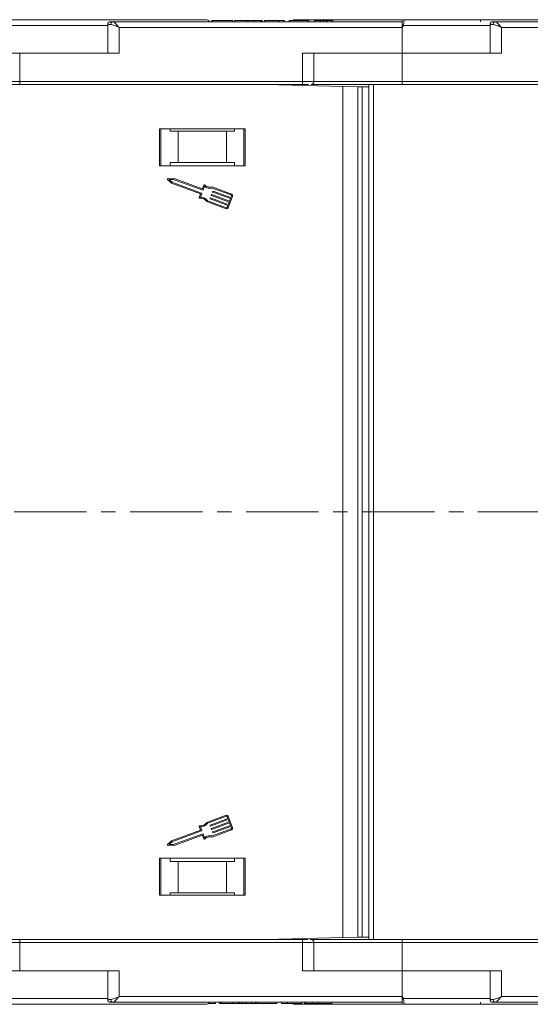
# Model space of a CAD drawing. Header units: millimetres. Extents: x 2552 to 4022, y 535 to 1568.
# Tile 5 of 47: x 3162 to 3251, y 765 to 938. Entities that reach past the tile are written whole.
import ezdxf

# ---------------------------------------------------------------- set-up
doc = ezdxf.new("R2010")
doc.units = ezdxf.units.MM
doc.linetypes.add('CENTERX2', pattern=[20.32, 12.7, -2.54, 2.54, -2.54])

msp = doc.modelspace()

# ---------------------------------------------------------------- linework, layer by layer
at = {"color": 7, "linetype": 'Continuous', "lineweight": 15}
for p, q in [((3229.043, 937.869), (3229.043, 937.869)), ((3177.121, 936.869), (3144.629, 936.869)), ((3177.121, 937.019), (3177.121, 932.019)), ((3177.631, 937.019), (3177.121, 937.019)), ((3228.693, 937.519), (3178.003, 937.519)), ((3179.121, 936.519), (3228.693, 936.519)), ((3179.121, 932.019), (3179.121, 936.519)), ((3199.321, 937.519), (3194.981, 937.519)), ((3195.387, 937.519), (3195.387, 937.719)), ((3195.504, 937.719), (3195.387, 937.719)), ((3195.504, 937.519), (3195.504, 937.719)), ((3199.028, 937.719), (3195.504, 937.719)), ((3199.028, 937.719), (3199.028, 937.519)), ((3199.321, 937.519), (3199.321, 937.719)), ((3203.103, 937.519), (3200.283, 937.519)), ((3201.7, 937.519), (3201.7, 937.719)), ((3202.754, 937.519), (3202.754, 937.719)), ((3203.841, 937.519), (3203.841, 937.719)), ((3204.065, 937.519), (3204.065, 937.719)), ((3224.942, 937.519), (3204.065, 937.519)), ((3204.226, 937.519), (3204.226, 937.719)), ((3204.578, 937.519), (3204.578, 937.719)), ((3207.142, 937.719), (3204.578, 937.719)), ((3207.142, 937.519), (3207.142, 937.719)), ((3208.103, 937.719), (3207.142, 937.719)), ((3208.103, 937.519), (3208.103, 937.719)), ((3208.937, 937.519), (3208.937, 937.719)), ((3212.334, 937.719), (3208.937, 937.719)), ((3212.334, 937.519), (3212.334, 937.719)), ((3214.321, 937.719), (3213.36, 937.719)), ((3213.36, 937.519), (3213.36, 937.719)), ((3214.321, 937.519), (3214.321, 937.719)), ((3214.958, 937.519), (3214.958, 937.719)), ((3215.473, 937.519), (3215.473, 937.719)), ((3215.603, 937.519), (3215.603, 937.719)), ((3215.603, 937.719), (3216.565, 937.719)), ((3216.565, 937.519), (3216.565, 937.719)), ((3224.942, 937.519), (3225.191, 937.519)), ((3228.693, 937.517), (3228.693, 937.519)), ((3228.927, 936.869), (3228.693, 936.519)), ((3228.693, 936.519), (3228.693, 932.019)), ((3244.121, 936.869), (3228.927, 936.869)), ((3244.121, 937.019), (3244.121, 932.019)), ((3244.631, 937.019), (3244.121, 937.019)), ((3295.693, 937.519), (3245.003, 937.519)), ((3246.121, 936.519), (3295.693, 936.519)), ((3246.121, 932.019), (3246.121, 936.519)), ((3161.693, 932.019), (3143.785, 932.019)), ((3161.693, 927.019), (3161.693, 932.019)), ((3161.693, 932.019), (3179.121, 932.019)), ((3228.693, 932.019), (3211.265, 932.019)), ((3211.265, 932.019), (3211.265, 927.019)), ((3213.265, 927.019), (3213.265, 932.019)), ((3228.693, 927.019), (3228.693, 932.019)), ((3228.693, 932.019), (3246.121, 932.019)), ((3161.693, 927.019), (3132.534, 927.019)), ((3211.265, 927.019), (3161.693, 927.019)), ((3161.693, 927.019), (3161.693, 926.519)), ((3161.693, 926.519), (3211.265, 926.519)), ((3204.933, 926.519), (3218.342, 926.142)), ((3205.756, 926.496), (3205.756, 926.519)), ((3206.435, 926.5), (3206.255, 926.517)), ((3206.255, 926.482), (3206.255, 926.517)), ((3206.789, 926.467), (3206.435, 926.5)), ((3206.435, 926.5), (3206.435, 926.476)), ((3211.265, 927.019), (3211.265, 926.519)), ((3213.265, 927.019), (3211.265, 927.019)), ((3228.693, 927.019), (3213.265, 927.019)), ((3218.342, 926.142), (3218.342, 851.519)), ((3220.954, 926.069), (3218.342, 926.142)), ((3220.954, 851.519), (3220.954, 926.069)), ((3220.954, 926.069), (3221.701, 926.069)), ((3221.701, 926.069), (3221.701, 851.519)), ((3222.903, 926.069), (3221.701, 926.069)), ((3222.903, 926.519), (3222.903, 851.519)), ((3223.703, 851.519), (3223.703, 926.519)), ((3278.265, 927.019), (3228.693, 927.019)), ((3228.693, 927.019), (3228.693, 926.519)), ((3228.693, 926.519), (3278.265, 926.519)), ((3201.193, 918.719), (3186.193, 918.719)), ((3186.193, 918.719), (3186.193, 912.219)), ((3186.443, 912.219), (3186.443, 918.719)), ((3188.079, 918.319), (3188.079, 918.719)), ((3188.079, 918.319), (3189.443, 918.319)), ((3189.443, 918.319), (3189.443, 912.819)), ((3197.943, 918.319), (3189.443, 918.319)), ((3197.943, 912.819), (3197.943, 918.319)), ((3197.943, 918.319), (3199.307, 918.319)), ((3199.307, 918.719), (3199.307, 918.319)), ((3200.943, 918.719), (3200.943, 912.219)), ((3201.193, 912.219), (3201.193, 918.719)), ((3186.193, 912.219), (3201.193, 912.219)), ((3188.079, 912.819), (3188.079, 912.219)), ((3189.443, 912.819), (3188.079, 912.819)), ((3197.943, 912.819), (3189.443, 912.819)), ((3199.307, 912.819), (3197.943, 912.819)), ((3199.307, 912.219), (3199.307, 912.819)), ((3187.617, 909.838), (3188.312, 909.188)), ((3188.625, 910.044), (3187.675, 909.995)), ((3188.598, 909.86), (3187.899, 909.824)), ((3187.899, 909.824), (3188.41, 909.346)), ((3188.312, 909.188), (3193.379, 907.336)), ((3188.41, 909.346), (3193.57, 907.461)), ((3193.758, 907.975), (3188.598, 909.86)), ((3193.65, 908.209), (3188.625, 910.044)), ((3193.934, 908.856), (3193.708, 908.236)), ((3194.059, 908.664), (3193.817, 908.002)), ((3198.819, 907.291), (3195.421, 908.532)), ((3193.379, 907.336), (3193.137, 906.674)), ((3193.598, 907.402), (3193.356, 906.74)), ((3195.271, 907.082), (3195.303, 907.168)), ((3198.403, 905.889), (3195.298, 907.024)), ((3195.361, 907.195), (3198.466, 906.06)), ((3198.756, 907.12), (3195.412, 908.341)), ((3195.49, 907.682), (3195.522, 907.767)), ((3198.623, 906.489), (3195.517, 907.623)), ((3195.58, 907.795), (3198.685, 906.66)), ((3198.23, 904.884), (3198.982, 906.94)), ((3198.685, 906.66), (3198.81, 907.003)), ((3194.482, 905.962), (3197.88, 904.721)), ((3194.598, 906.114), (3197.942, 904.892)), ((3195.052, 906.482), (3195.083, 906.568)), ((3198.184, 905.289), (3195.079, 906.424)), ((3195.142, 906.595), (3198.247, 905.461)), ((3198.059, 904.947), (3198.184, 905.289)), ((3198.247, 905.461), (3198.403, 905.889)), ((3198.466, 906.06), (3198.623, 906.489)), ((3218.342, 851.519), (3218.342, 776.895)), ((3220.954, 776.969), (3220.954, 851.519)), ((3221.701, 851.519), (3221.701, 776.969)), ((3222.903, 851.519), (3222.903, 776.519)), ((3223.703, 776.519), (3223.703, 851.519)), ((3197.88, 798.316), (3194.482, 797.075)), ((3194.598, 796.923), (3197.942, 798.145)), ((3198.059, 798.09), (3198.184, 797.748)), ((3198.982, 796.097), (3198.23, 798.153)), ((3193.137, 796.364), (3193.379, 795.701)), ((3193.598, 795.635), (3193.356, 796.297)), ((3195.052, 796.555), (3195.083, 796.469)), ((3198.184, 797.748), (3195.079, 796.613)), ((3195.142, 796.442), (3198.247, 797.577)), ((3198.403, 797.148), (3195.298, 796.014)), ((3195.361, 795.842), (3198.466, 796.977)), ((3198.623, 796.549), (3195.517, 795.414)), ((3195.58, 795.243), (3198.685, 796.377)), ((3198.247, 797.577), (3198.403, 797.148)), ((3198.466, 796.977), (3198.623, 796.549)), ((3198.685, 796.377), (3198.81, 796.035)), ((3193.379, 795.701), (3188.312, 793.85)), ((3188.41, 793.691), (3193.57, 795.577)), ((3193.758, 795.063), (3188.598, 793.177)), ((3188.625, 792.993), (3193.65, 794.829)), ((3193.708, 794.802), (3193.934, 794.182)), ((3194.059, 794.373), (3193.817, 795.035)), ((3195.271, 795.955), (3195.303, 795.87)), ((3198.756, 795.918), (3195.412, 794.696)), ((3195.421, 794.505), (3198.819, 795.746)), ((3195.49, 795.356), (3195.522, 795.27)), ((3188.312, 793.85), (3187.617, 793.2)), ((3187.675, 793.042), (3188.625, 792.993)), ((3187.899, 793.213), (3188.41, 793.691)), ((3188.598, 793.177), (3187.899, 793.213)), ((3201.193, 790.819), (3186.193, 790.819)), ((3186.193, 790.819), (3186.193, 784.319)), ((3186.443, 784.319), (3186.443, 790.819)), ((3188.079, 790.819), (3188.079, 790.219)), ((3188.079, 790.219), (3189.443, 790.219)), ((3189.443, 790.219), (3189.443, 784.719)), ((3189.443, 790.219), (3197.943, 790.219)), ((3197.943, 784.719), (3197.943, 790.219)), ((3197.943, 790.219), (3199.307, 790.219)), ((3199.307, 790.219), (3199.307, 790.819)), ((3200.943, 790.819), (3200.943, 784.319)), ((3201.193, 784.319), (3201.193, 790.819)), ((3186.193, 784.319), (3201.193, 784.319)), ((3189.443, 784.719), (3188.079, 784.719)), ((3188.079, 784.319), (3188.079, 784.719)), ((3189.443, 784.719), (3197.943, 784.719)), ((3199.307, 784.719), (3197.943, 784.719)), ((3199.307, 784.719), (3199.307, 784.319)), ((3132.534, 776.019), (3161.693, 776.019)), ((3161.693, 776.019), (3161.693, 776.519)), ((3211.265, 776.519), (3161.693, 776.519)), ((3161.693, 771.019), (3161.693, 776.019)), ((3161.693, 776.019), (3211.265, 776.019)), ((3218.342, 776.895), (3204.933, 776.519)), ((3205.756, 776.519), (3205.756, 776.542)), ((3206.255, 776.521), (3206.255, 776.556)), ((3206.255, 776.521), (3206.435, 776.538)), ((3206.435, 776.538), (3206.789, 776.571)), ((3206.435, 776.561), (3206.435, 776.538)), ((3211.265, 776.019), (3211.265, 776.519)), ((3211.265, 776.019), (3211.265, 771.019)), ((3211.265, 776.019), (3213.265, 776.019)), ((3213.265, 771.019), (3213.265, 776.019)), ((3213.265, 776.019), (3228.693, 776.019)), ((3218.342, 776.895), (3220.954, 776.969)), ((3221.701, 776.969), (3220.954, 776.969)), ((3221.701, 776.969), (3222.903, 776.969)), ((3228.693, 776.019), (3228.693, 776.519)), ((3278.265, 776.519), (3228.693, 776.519)), ((3228.693, 771.019), (3228.693, 776.019)), ((3228.693, 776.019), (3278.265, 776.019)), ((3152.733, 771.019), (3162.444, 771.019)), ((3179.121, 771.019), (3162.444, 771.019)), ((3177.121, 771.019), (3177.121, 766.019)), ((3179.121, 766.519), (3179.121, 771.019)), ((3211.265, 771.019), (3228.693, 771.019)), ((3246.121, 771.019), (3228.693, 771.019)), ((3228.693, 771.019), (3228.693, 766.519)), ((3244.121, 771.019), (3244.121, 766.019)), ((3246.121, 766.519), (3246.121, 771.019)), ((3144.629, 766.169), (3177.121, 766.169)), ((3177.121, 766.019), (3177.631, 766.019)), ((3178.003, 765.519), (3228.693, 765.519)), ((3228.693, 766.519), (3179.121, 766.519)), ((3196.016, 765.319), (3194.748, 765.319)), ((3194.981, 765.519), (3199.693, 765.519)), ((3196.016, 765.519), (3196.016, 765.319)), ((3196.733, 765.319), (3196.733, 765.519)), ((3196.752, 765.319), (3196.733, 765.319)), ((3196.752, 765.319), (3196.752, 765.519)), ((3197.101, 765.319), (3196.752, 765.319)), ((3197.101, 765.319), (3197.101, 765.519)), ((3197.121, 765.319), (3197.101, 765.319)), ((3197.121, 765.319), (3197.121, 765.519)), ((3199.129, 765.319), (3197.121, 765.319)), ((3199.129, 765.319), (3199.129, 765.519)), ((3200.09, 765.319), (3199.129, 765.319)), ((3200.09, 765.519), (3200.09, 765.319)), ((3200.221, 765.519), (3200.221, 765.319)), ((3200.735, 765.519), (3200.735, 765.319)), ((3201.372, 765.519), (3201.372, 765.319)), ((3201.372, 765.519), (3211.629, 765.519)), ((3202.334, 765.319), (3201.372, 765.319)), ((3202.334, 765.319), (3202.334, 765.519)), ((3202.459, 765.319), (3202.933, 765.319)), ((3202.933, 765.519), (3202.933, 765.319)), ((3202.933, 765.319), (3203.221, 765.319)), ((3203.36, 765.319), (3203.36, 765.519)), ((3206.757, 765.319), (3203.36, 765.319)), ((3206.757, 765.319), (3206.757, 765.519)), ((3207.59, 765.319), (3207.59, 765.519)), ((3208.552, 765.319), (3207.59, 765.319)), ((3208.552, 765.319), (3208.552, 765.519)), ((3211.116, 765.319), (3208.552, 765.319)), ((3211.116, 765.319), (3211.116, 765.519)), ((3211.629, 765.319), (3211.629, 765.519)), ((3211.852, 765.519), (3211.852, 765.319)), ((3212.59, 765.519), (3215.411, 765.519)), ((3212.94, 765.519), (3212.94, 765.319)), ((3213.994, 765.519), (3213.994, 765.319)), ((3216.372, 765.519), (3216.372, 765.319)), ((3216.372, 765.519), (3224.942, 765.519)), ((3228.693, 766.519), (3228.927, 766.169)), ((3228.927, 766.169), (3244.121, 766.169)), ((3229.043, 765.169), (3229.043, 765.169)), ((3244.121, 766.019), (3244.631, 766.019)), ((3245.003, 765.519), (3295.693, 765.519)), ((3295.693, 766.519), (3246.121, 766.519))]:
    msp.add_line(p, q, dxfattribs=at)
at = {"color": 1, "linetype": 'CENTERX2', "lineweight": 13}
msp.add_line((3864.306, 851.519), (3028.254, 851.519), dxfattribs=at)
at = {"color": 7, "linetype": 'Continuous', "lineweight": 15, "flags": 128}
msp.add_lwpolyline([(3228.693, 765.519), (3228.693, 765.519)], dxfattribs=at)
at = {"color": 7, "linetype": 'Continuous', "lineweight": 15}
for centre, radius, start, end in [((3194.221, 936.869), 1, 41.2946, 90), ((3209.973, 936.869), 1, 90, 121.78833), ((3229.043, 937.519), 0.35, 89.99809, 179.99965), ((3242.123, 937.519), 0.35, 0.00041, 90.00191), ((3177.621, 937.019), 0.5, 90, 180), ((3178.078, 937.074), 0.451, 99.5202, 187.08135), ((3193.149, 869.942), 75.89, 61.87179, 62.07191), ((3244.621, 937.019), 0.5, 90, 180), ((3245.078, 937.074), 0.451, 99.5202, 187.08135), ((3212.765, 927.019), 0.5, 270, 0), ((3187.68, 909.904), 0.0912, 92.951, 226.90808), ((3194.02, 908.824), 0.0912, 44.41454, 159.92954), ((3195.053, 909.837), 1.538, 229.69289, 283.48884), ((3195.053, 909.837), 1.355, 224.41454, 285.7472), ((3193.36, 905.202), 1.538, 36.37025, 90.1662), ((3193.555, 907.418), 0.0456, 339.92954, 69.92954), ((3193.665, 908.251), 0.0456, 249.92954, 339.92954), ((3193.774, 908.017), 0.0456, 249.92954, 339.92954), ((3195.314, 907.066), 0.0456, 159.92954, 249.92954), ((3195.345, 907.152), 0.0456, 69.92954, 159.92954), ((3195.533, 907.666), 0.0456, 159.92954, 249.92954), ((3195.564, 907.752), 0.0456, 69.92954, 159.92954), ((3198.725, 907.034), 0.0912, 339.92954, 69.92954), ((3198.725, 907.034), 0.274, 339.92954, 69.92954), ((3193.223, 906.642), 0.0912, 159.92954, 275.44455), ((3193.36, 905.202), 1.355, 34.11188, 95.44455), ((3195.095, 906.467), 0.0456, 159.92954, 249.92954), ((3195.126, 906.552), 0.0456, 69.92954, 159.92954), ((3197.974, 904.978), 0.274, 249.92954, 339.92954), ((3197.974, 904.978), 0.0912, 249.92954, 339.92954), ((3197.974, 798.059), 0.274, 20.07046, 110.07046), ((3197.974, 798.059), 0.0912, 20.07046, 110.07046), ((3193.223, 796.395), 0.0912, 84.55545, 200.07046), ((3193.36, 797.835), 1.355, 264.55545, 325.88812), ((3193.36, 797.835), 1.538, 269.8338, 323.62975), ((3195.095, 796.571), 0.0456, 110.07046, 200.07046), ((3195.126, 796.485), 0.0456, 200.07046, 290.07046), ((3193.555, 795.619), 0.0456, 290.07046, 20.07046), ((3193.665, 794.786), 0.0456, 20.07046, 110.07046), ((3193.774, 795.02), 0.0456, 20.07046, 110.07046), ((3195.053, 793.201), 1.538, 76.51116, 130.30711), ((3195.053, 793.201), 1.355, 74.2528, 135.58546), ((3195.314, 795.971), 0.0456, 110.07046, 200.07046), ((3195.345, 795.885), 0.0456, 200.07046, 290.07046), ((3195.533, 795.371), 0.0456, 110.07046, 200.07046), ((3195.564, 795.286), 0.0456, 200.07046, 290.07046), ((3198.725, 796.003), 0.0912, 290.07046, 20.07046), ((3198.725, 796.003), 0.274, 290.07046, 20.07046), ((3187.68, 793.133), 0.0912, 133.09192, 267.049), ((3194.02, 794.213), 0.0912, 200.07046, 315.58546), ((3212.765, 776.019), 0.5, 360, 90), ((3177.621, 766.019), 0.5, 180, 270), ((3178.078, 765.963), 0.451, 172.91869, 260.47981), ((3194.221, 766.169), 1, 270, 319.4584), ((3209.973, 766.169), 1, 238.21167, 270), ((3193.149, 833.096), 75.89, 297.92809, 298.12821), ((3229.043, 765.519), 0.35, 180.00057, 270.00191), ((3242.123, 765.519), 0.35, 269.99809, 359.99959), ((3244.621, 766.019), 0.5, 180, 270), ((3245.078, 765.963), 0.451, 172.91869, 260.47981)]:
    msp.add_arc(centre, radius, start, end, dxfattribs=at)
for points, knots in [([(3194.185, 937.869), (3194.185, 937.869), (3194.185, 937.869), (3193.772, 937.869), (3192.903, 937.869), (3191.472, 937.869), (3189.625, 937.869), (3187.363, 937.869), (3184.664, 937.869), (3181.771, 937.869), (3178.834, 937.869), (3175.954, 937.869), (3172.909, 937.869), (3168.668, 937.869), (3164.268, 937.869), (3159.875, 937.869), (3156.326, 937.869), (3152.584, 937.869), (3148.747, 937.869), (3146.401, 937.869), (3145.245, 937.869)], [0, 0, 0, 0, 0.0321214, 0.0798375, 0.1409182, 0.2003496, 0.2580145, 0.3156863, 0.3751176, 0.4361914, 0.4839152, 0.5316313, 0.5803553, 0.6290714, 0.7263832, 0.774107, 0.821823, 0.8829037, 0.9423334, 1, 1, 1, 1]), ([(3228.693, 937.869), (3228.226, 937.869), (3226.767, 937.869), (3224.455, 937.869), (3221.788, 937.869), (3218.511, 937.869), (3215.722, 937.869), (3213.521, 937.869), (3212.049, 937.869), (3210.883, 937.869), (3210.112, 937.869), (3210.019, 937.869), (3209.973, 937.869)], [0, 0, 0, 0, 0.0417359, 0.1303349, 0.2208054, 0.3112613, 0.4919493, 0.5805627, 0.6691617, 0.7825761, 0.8929282, 1, 1, 1, 1]), ([(3229.043, 937.869), (3229.043, 937.861), (3229.044, 937.848), (3229.043, 937.745), (3229.041, 937.599), (3229.029, 937.415), (3229.01, 937.233), (3228.98, 937.046), (3228.944, 936.924), (3228.927, 936.869)], [0, 0, 0, 0, 0.172016, 0.3127556, 0.4995985, 0.630391, 0.7580256, 0.8892284, 1, 1, 1, 1]), ([(3261.193, 937.869), (3261.147, 937.869), (3261.053, 937.869), (3260.283, 937.869), (3259.116, 937.869), (3257.645, 937.869), (3255.997, 937.869), (3254.057, 937.869), (3251.101, 937.869), (3247.667, 937.869), (3243.89, 937.869), (3240.654, 937.869), (3237.011, 937.869), (3233.021, 937.869), (3230.356, 937.869), (3229.043, 937.869)], [0, 0, 0, 0, 0.0777263, 0.157824, 0.2401354, 0.3044544, 0.368763, 0.4344301, 0.5000865, 0.631237, 0.695556, 0.7598647, 0.8421852, 0.9222807, 1, 1, 1, 1]), ([(3179.121, 936.519), (3178.852, 936.635), (3178.434, 936.816), (3177.935, 936.987), (3177.725, 937.009), (3177.631, 937.019)], [0, 0, 0, 0, 0.4984129, 0.772928, 1, 1, 1, 1]), ([(3178.003, 937.519), (3178.071, 937.502), (3178.215, 937.466), (3178.494, 937.216), (3178.804, 936.886), (3179.015, 936.641), (3179.121, 936.519)], [0, 0, 0, 0, 0.2343503, 0.4981953, 0.748869, 1, 1, 1, 1]), ([(3201.7, 937.719), (3201.567, 937.719), (3201.163, 937.719), (3200.508, 937.719), (3199.89, 937.719), (3199.462, 937.719), (3199.331, 937.719), (3199.323, 937.719), (3199.321, 937.719)], [0, 0, 0, 0, 0.1013981, 0.3069957, 0.5061443, 0.6852619, 0.9245571, 1, 1, 1, 1]), ([(3202.754, 937.719), (3202.692, 937.719), (3202.567, 937.719), (3202.383, 937.719), (3202.208, 937.719), (3202.04, 937.719), (3201.871, 937.719), (3201.757, 937.719), (3201.7, 937.719)], [0, 0, 0, 0, 0.1854289, 0.3721896, 0.5277082, 0.6838775, 0.8416784, 1, 1, 1, 1]), ([(3203.841, 937.719), (3203.781, 937.719), (3203.662, 937.719), (3203.345, 937.719), (3203.024, 937.719), (3202.782, 937.719), (3202.754, 937.719)], [0, 0, 0, 0, 0.2508959, 0.5021661, 0.9405117, 1, 1, 1, 1]), ([(3204.065, 937.719), (3204.064, 937.719), (3204.063, 937.719), (3204.049, 937.719), (3204.024, 937.719), (3203.983, 937.719), (3203.926, 937.719), (3203.87, 937.719), (3203.841, 937.719)], [0, 0, 0, 0, 0.15395018, 0.3081809, 0.47869905, 0.64996124, 0.82420256, 1, 1, 1, 1]), ([(3214.321, 937.719), (3214.324, 937.719), (3214.329, 937.719), (3214.378, 937.719), (3214.468, 937.719), (3214.586, 937.719), (3214.753, 937.719), (3214.88, 937.719), (3214.958, 937.719)], [0, 0, 0, 0, 0.2920273, 0.5048541, 0.6139046, 0.723685, 0.8298165, 1, 1, 1, 1]), ([(3214.958, 937.719), (3215, 937.719), (3215.084, 937.719), (3215.194, 937.719), (3215.288, 937.719), (3215.36, 937.719), (3215.423, 937.719), (3215.456, 937.719), (3215.473, 937.719)], [0, 0, 0, 0, 0.202387, 0.4109073, 0.5578292, 0.7094718, 0.8532239, 1, 1, 1, 1]), ([(3215.473, 937.719), (3215.492, 937.719), (3215.53, 937.719), (3215.558, 937.719), (3215.577, 937.719), (3215.59, 937.719), (3215.598, 937.719), (3215.602, 937.719), (3215.603, 937.719)], [0, 0, 0, 0, 0.1938055, 0.3931273, 0.5440688, 0.6954121, 0.8476129, 1, 1, 1, 1]), ([(3228.693, 936.993), (3228.693, 937.086), (3228.693, 937.271), (3228.693, 937.432), (3228.693, 937.463), (3228.693, 937.472)], [0, 0, 0, 0, 0.412979, 0.8259867, 1, 1, 1, 1]), ([(3246.121, 936.519), (3245.852, 936.635), (3245.434, 936.816), (3244.935, 936.987), (3244.725, 937.009), (3244.631, 937.019)], [0, 0, 0, 0, 0.4984129, 0.772928, 1, 1, 1, 1]), ([(3245.003, 937.519), (3245.071, 937.502), (3245.215, 937.466), (3245.494, 937.216), (3245.804, 936.886), (3246.015, 936.641), (3246.121, 936.519)], [0, 0, 0, 0, 0.2343503, 0.4981953, 0.748869, 1, 1, 1, 1]), ([(3132.363, 926.519), (3132.373, 926.519), (3132.841, 926.519), (3134.06, 926.519), (3136.026, 926.519), (3138.319, 926.519), (3140.848, 926.519), (3143.584, 926.519), (3146.487, 926.519), (3149.808, 926.519), (3153.543, 926.519), (3157.627, 926.519), (3160.351, 926.519), (3161.693, 926.519)], [0, 0, 0, 0, 0.0018468, 0.0941447, 0.1883916, 0.2826534, 0.3769004, 0.4711622, 0.5634455, 0.6557434, 0.77379, 0.8886219, 1, 1, 1, 1]), ([(3211.265, 926.519), (3211.423, 926.519), (3211.749, 926.519), (3212.11, 926.519), (3212.253, 926.519), (3212.286, 926.519)], [0, 0, 0, 0, 0.4212182, 0.866389, 1, 1, 1, 1]), ([(3212.765, 926.519), (3213.013, 926.519), (3214.215, 926.519), (3216.818, 926.519), (3220.54, 926.519), (3224.628, 926.519), (3227.352, 926.519), (3228.693, 926.519)], [0, 0, 0, 0, 0.052091, 0.2525013, 0.5088208, 0.75816, 1, 1, 1, 1]), ([(3161.693, 776.519), (3160.352, 776.519), (3157.627, 776.519), (3153.543, 776.519), (3149.808, 776.519), (3146.487, 776.519), (3143.584, 776.519), (3140.848, 776.519), (3138.318, 776.519), (3136.031, 776.519), (3134.045, 776.519), (3132.506, 776.519), (3131.768, 776.519), (3131.474, 776.519)], [0, 0, 0, 0, 0.1051236, 0.2135072, 0.3249435, 0.4120497, 0.4991696, 0.5881292, 0.6771029, 0.7660625, 0.8550362, 0.9421423, 1, 1, 1, 1]), ([(3212.246, 776.519), (3212.226, 776.519), (3212.094, 776.519), (3211.748, 776.519), (3211.423, 776.519), (3211.265, 776.519)], [0, 0, 0, 0, 0.0866478, 0.55594932, 1, 1, 1, 1]), ([(3228.693, 776.519), (3227.352, 776.519), (3224.628, 776.519), (3220.54, 776.519), (3216.818, 776.519), (3214.157, 776.519), (3212.9, 776.519), (3212.596, 776.519)], [0, 0, 0, 0, 0.239024, 0.4854605, 0.738838, 0.936895, 1, 1, 1, 1]), ([(3145.245, 765.169), (3146.401, 765.169), (3148.747, 765.169), (3152.584, 765.169), (3156.327, 765.169), (3159.875, 765.169), (3163.162, 765.169), (3166.457, 765.169), (3170.81, 765.169), (3174.986, 765.169), (3178.834, 765.169), (3181.771, 765.169), (3184.664, 765.169), (3187.363, 765.169), (3189.625, 765.169), (3191.472, 765.169), (3192.903, 765.169), (3193.772, 765.169), (3194.185, 765.169), (3194.185, 765.169), (3194.185, 765.169)], [0, 0, 0, 0, 0.05767005, 0.11710315, 0.17817697, 0.22590078, 0.27361685, 0.32234086, 0.37105697, 0.46836871, 0.51609251, 0.56380858, 0.62488927, 0.68432071, 0.74198554, 0.79965734, 0.85908868, 0.9201625, 0.96788631, 1, 1, 1, 1]), ([(3177.631, 766.019), (3177.725, 766.028), (3177.935, 766.05), (3178.434, 766.222), (3178.852, 766.402), (3179.121, 766.519)], [0, 0, 0, 0, 0.2270634, 0.5015869, 1, 1, 1, 1]), ([(3179.121, 766.519), (3179.015, 766.396), (3178.804, 766.151), (3178.494, 765.821), (3178.215, 765.571), (3178.071, 765.535), (3178.003, 765.519)], [0, 0, 0, 0, 0.2511309, 0.5018046, 0.7656407, 1, 1, 1, 1]), ([(3200.09, 765.319), (3200.092, 765.319), (3200.095, 765.319), (3200.105, 765.319), (3200.119, 765.319), (3200.139, 765.319), (3200.169, 765.319), (3200.203, 765.319), (3200.221, 765.319)], [0, 0, 0, 0, 0.1559964, 0.3121249, 0.4808949, 0.6502119, 0.8232477, 1, 1, 1, 1]), ([(3200.221, 765.319), (3200.261, 765.319), (3200.337, 765.319), (3200.507, 765.319), (3200.642, 765.319), (3200.719, 765.319), (3200.735, 765.319)], [0, 0, 0, 0, 0.3303982, 0.6247668, 0.9173609, 1, 1, 1, 1]), ([(3200.735, 765.319), (3200.823, 765.319), (3200.962, 765.319), (3201.137, 765.319), (3201.257, 765.319), (3201.367, 765.319), (3201.37, 765.319), (3201.372, 765.319)], [0, 0, 0, 0, 0.1893295, 0.3022223, 0.4156123, 0.5487324, 1, 1, 1, 1]), ([(3209.973, 765.169), (3210.019, 765.169), (3210.112, 765.169), (3210.883, 765.169), (3212.049, 765.169), (3213.52, 765.169), (3215.168, 765.169), (3217.108, 765.169), (3220.063, 765.169), (3223.509, 765.169), (3226.767, 765.169), (3228.226, 765.169), (3228.693, 765.169)], [0, 0, 0, 0, 0.1070847, 0.2174365, 0.3308381, 0.4194514, 0.5080504, 0.5985209, 0.6889768, 0.8696647, 0.9582781, 1, 1, 1, 1]), ([(3211.629, 765.319), (3211.629, 765.319), (3211.63, 765.319), (3211.645, 765.319), (3211.67, 765.319), (3211.711, 765.319), (3211.768, 765.319), (3211.824, 765.319), (3211.852, 765.319)], [0, 0, 0, 0, 0.1539502, 0.3081809, 0.478699, 0.6499612, 0.8242026, 1, 1, 1, 1]), ([(3211.852, 765.319), (3211.912, 765.319), (3212.032, 765.319), (3212.349, 765.319), (3212.67, 765.319), (3212.911, 765.319), (3212.94, 765.319)], [0, 0, 0, 0, 0.2508959, 0.50216611, 0.94051172, 1, 1, 1, 1]), ([(3212.94, 765.319), (3213.002, 765.319), (3213.126, 765.319), (3213.31, 765.319), (3213.486, 765.319), (3213.654, 765.319), (3213.823, 765.319), (3213.937, 765.319), (3213.994, 765.319)], [0, 0, 0, 0, 0.1854289, 0.3721896, 0.5277082, 0.6838775, 0.8416784, 1, 1, 1, 1]), ([(3213.994, 765.319), (3214.127, 765.319), (3214.531, 765.319), (3215.185, 765.319), (3215.804, 765.319), (3216.231, 765.319), (3216.362, 765.319), (3216.37, 765.319), (3216.372, 765.319)], [0, 0, 0, 0, 0.1013981, 0.3069957, 0.5061443, 0.6852619, 0.9245571, 1, 1, 1, 1]), ([(3228.693, 765.519), (3228.693, 765.53), (3228.693, 765.552), (3228.693, 765.724), (3228.693, 765.909), (3228.693, 766.025), (3228.693, 766.044)], [0, 0, 0, 0, 0.3133566, 0.6267132, 0.9400698, 1, 1, 1, 1]), ([(3228.927, 766.169), (3228.944, 766.112), (3228.981, 765.989), (3229.01, 765.803), (3229.029, 765.621), (3229.041, 765.438), (3229.043, 765.292), (3229.044, 765.189), (3229.043, 765.176), (3229.043, 765.169)], [0, 0, 0, 0, 0.1117977, 0.2443303, 0.368648, 0.5004012, 0.6872226, 0.8279677, 1, 1, 1, 1]), ([(3229.043, 765.169), (3230.356, 765.169), (3233.022, 765.169), (3237.011, 765.169), (3240.654, 765.169), (3243.89, 765.169), (3246.715, 765.169), (3249.377, 765.169), (3252.655, 765.169), (3255.443, 765.169), (3257.645, 765.169), (3259.117, 765.169), (3260.283, 765.169), (3261.053, 765.169), (3261.147, 765.169), (3261.193, 765.169)], [0, 0, 0, 0, 0.077724, 0.157824, 0.2401354, 0.3044544, 0.368763, 0.4344301, 0.5000865, 0.631237, 0.695556, 0.7598646, 0.8421852, 0.9222831, 1, 1, 1, 1]), ([(3244.631, 766.019), (3244.725, 766.028), (3244.935, 766.05), (3245.434, 766.222), (3245.852, 766.402), (3246.121, 766.519)], [0, 0, 0, 0, 0.2270634, 0.5015869, 1, 1, 1, 1]), ([(3246.121, 766.519), (3246.015, 766.396), (3245.804, 766.151), (3245.494, 765.821), (3245.215, 765.571), (3245.071, 765.535), (3245.003, 765.519)], [0, 0, 0, 0, 0.25113093, 0.50180461, 0.76564074, 1, 1, 1, 1])]:
    msp.add_open_spline(points, degree=3, knots=knots, dxfattribs=at)
for points in [[(3177.621, 937.519), (3177.639, 937.519), (3177.674, 937.519), (3177.894, 937.519), (3178.003, 937.519)], [(3228.693, 936.519), (3228.693, 936.601), (3228.693, 936.767), (3228.693, 936.918), (3228.693, 936.993)], [(3244.621, 937.519), (3244.639, 937.519), (3244.674, 937.519), (3244.894, 937.519), (3245.003, 937.519)], [(3178.003, 765.519), (3177.894, 765.519), (3177.674, 765.519), (3177.639, 765.519), (3177.621, 765.519)], [(3228.693, 766.044), (3228.693, 766.119), (3228.693, 766.27), (3228.693, 766.436), (3228.693, 766.519)], [(3245.003, 765.519), (3244.894, 765.519), (3244.674, 765.519), (3244.639, 765.519), (3244.621, 765.519)]]:
    msp.add_open_spline(points, degree=3, dxfattribs=at)

doc.saveas('drawing.dxf')
